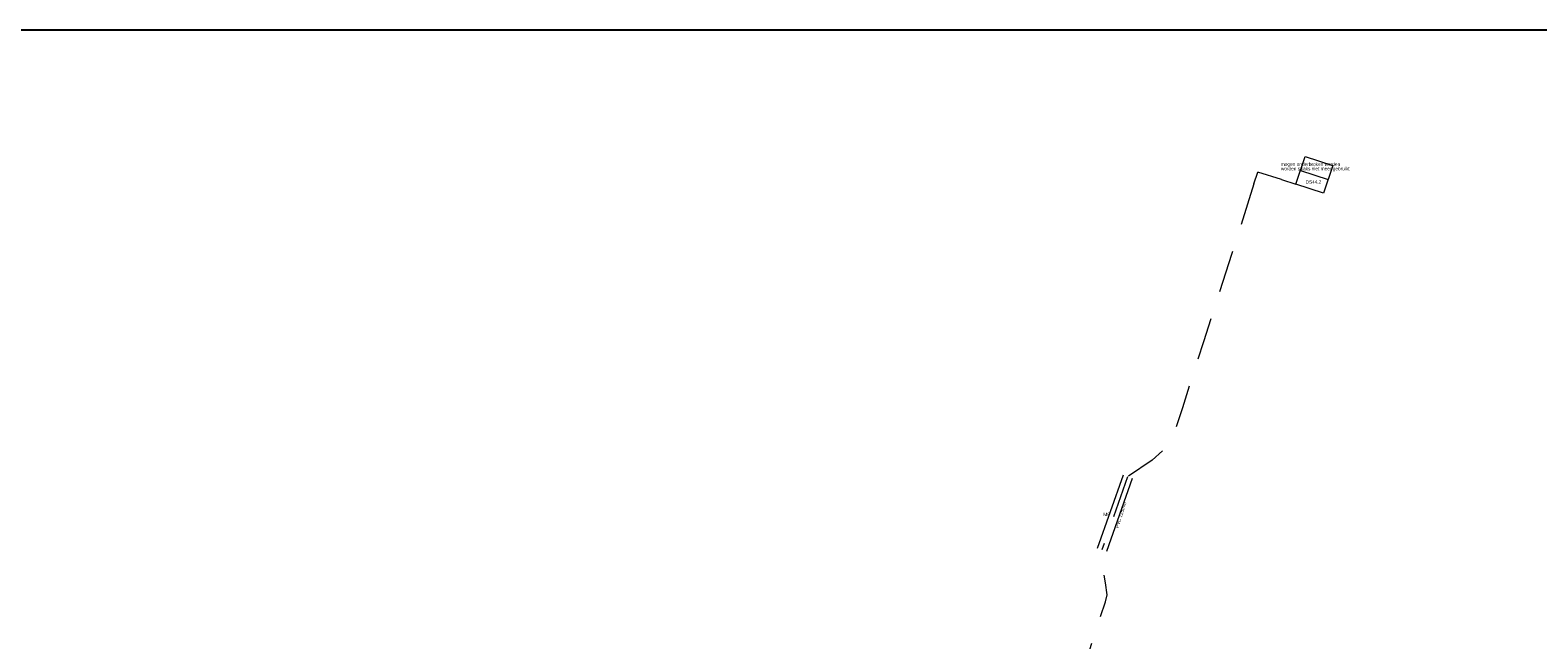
# Model space of a CAD drawing. Extents: x 133569 to 133979, y 448718 to 449006.
# Tile 8 of 9: x 133682 to 133837, y 448943 to 449006. Entities that reach past the tile are written whole.
import ezdxf

# ---------------------------------------------------------------- set-up
doc = ezdxf.new("R2010")
doc.units = 0
doc.header["$MEASUREMENT"] = 0
doc.linetypes.add('DGN Style 2', pattern=[7.294212, 4.376527, -2.917685])
for name, color, linetype, lineweight in [('N-WA-VW-VRI-KABELTRACE VERVALLEN', 11, 'DGN Style 2', 0), ('N-WA-VW-VRI-MANTELBUIS-BESTAAND', 1, 'Continuous', 0), ('N-WA-VW-VRI-VERVALLEN-LUSSEN', 5, 'Continuous', 13), ('N-WE-VW-VRI-TEKST', 7, 'Continuous', 0), ('N-WE-VW-VRI-TEKST-MANTELBUIS', 7, 'Continuous', 0)]:
    doc.layers.add(name, color=color, linetype=linetype, lineweight=lineweight)
doc.styles.add('StyleArial', font='arial.ttf')

msp = doc.modelspace()

# ---------------------------------------------------------------- linework, layer by layer
at = {"color": 5}
msp.add_line((133973.86, 449006.21), (133570.86, 449006.21), dxfattribs=at)
at = {"layer": 'N-WA-VW-VRI-KABELTRACE VERVALLEN'}
for p, q in [((133810.76, 448990.82), (133812.26, 448990.34)), ((133794.9, 448960.21), (133792.25, 448952.67))]:
    msp.add_line(p, q, dxfattribs=at)
at = {"layer": 'N-WA-VW-VRI-KABELTRACE VERVALLEN', "flags": 128}
for points in [[(133807.93, 448990.37), (133808.33, 448991.6)], [(133810.76, 448990.82), (133808.33, 448991.6)], [(133807.93, 448990.37), (133805.63, 448983.2), (133803.95, 448977.93), (133802.72, 448974.1), (133800.55, 448967.32), (133799.65, 448964.5), (133799.33, 448963.84), (133799.04, 448963.43), (133798.69, 448963.05), (133797.42, 448961.93), (133794.9, 448960.21)], [(133776.87, 448904.87), (133779.89, 448913.73), (133780.93, 448916.71), (133786.99, 448930.05), (133792.61, 448947.32), (133792.78, 448948.04), (133792.64, 448949.28), (133792.05, 448952.11), (133792.25, 448952.67)]]:
    msp.add_lwpolyline(points, dxfattribs=at)
at = {"layer": 'N-WA-VW-VRI-MANTELBUIS-BESTAAND'}
for p, q in [((133794.43, 448960.37), (133791.78, 448952.83)), ((133795.37, 448960.04), (133792.72, 448952.5))]:
    msp.add_line(p, q, dxfattribs=at)
at = {"layer": 'N-WA-VW-VRI-VERVALLEN-LUSSEN'}
msp.add_line((133812.72, 448991.77), (133815.57, 448990.84), dxfattribs=at)
at = {"layer": 'N-WA-VW-VRI-VERVALLEN-LUSSEN', "flags": 128}
msp.add_lwpolyline([(133813.19, 448993.2), (133816.04, 448992.27), (133815.11, 448989.41), (133812.26, 448990.34)], close=True, dxfattribs=at)

# ---------------------------------------------------------------- texts
at = {"layer": 'N-WE-VW-VRI-TEKST', "color": 7, "char_height": 0.35, "attachment_point": 1, "line_spacing_factor": 0.8, "style": 'StyleArial'}
for s, insert in [('mogen onderbroken worden\\Pworden straks niet meer gebruikt', (133810.7, 448992.59)), ('DS44.2', (133813.24, 448990.76))]:
    msp.add_mtext(s, dxfattribs=dict(at, insert=insert))
at = {"layer": 'N-WE-VW-VRI-TEKST', "color": 7, "insert": (133793.63, 448955), "char_height": 0.35, "attachment_point": 1, "rotation": 72.8854, "line_spacing_factor": 0.8, "style": 'StyleArial'}
msp.add_mtext('PVC 125mm', dxfattribs=at)
at = {"layer": 'N-WE-VW-VRI-TEKST-MANTELBUIS', "color": 7, "insert": (133792.4, 448956.51), "char_height": 0.35, "attachment_point": 1, "line_spacing_factor": 0.8, "style": 'StyleArial'}
msp.add_mtext('M6', dxfattribs=at)

doc.saveas('drawing.dxf')
